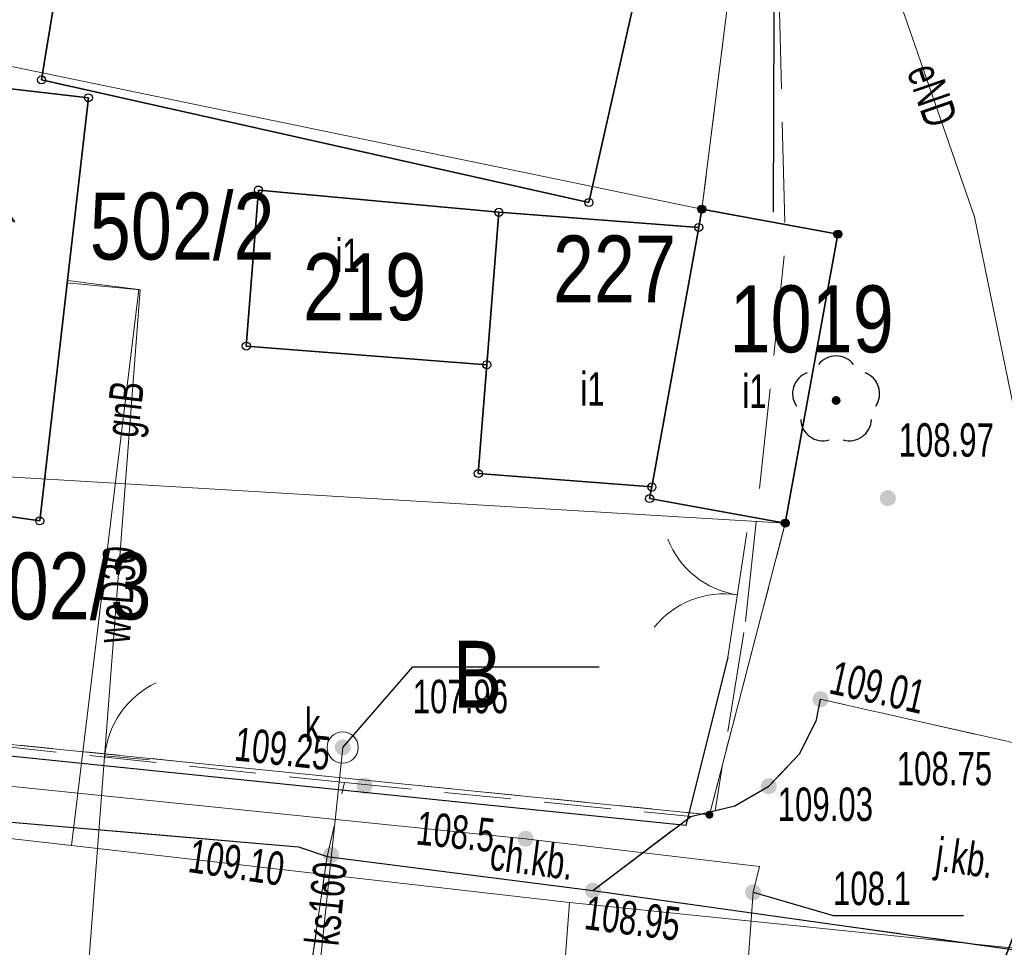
# Model space of a CAD drawing. Header units: inches. Extents: x 6497603 to 6502483, y 5925790 to 5934357.
# Tile 145 of 256: x 6501241 to 6501263, y 5926054 to 5926075. Entities that reach past the tile are written whole.
import ezdxf
from ezdxf.enums import TextEntityAlignment as Align

# ---------------------------------------------------------------- set-up
doc = ezdxf.new("R2010")
doc.units = ezdxf.units.IN
doc.header["$MEASUREMENT"] = 0
for name, pattern in [('1.5_0.75', [2.25, 1.5, -0.75]), ('2.25_0.75', [3, 2.25, -0.75]), ('219-1000', [0, 0]), ('egug-1000', [1.5, 0.75, -0.75]), ('otob_1000', [0, 0]), ('otof_1000', [0, 0])]:
    doc.linetypes.add(name, pattern=pattern)
for name, color, linetype in [('203-punkt graniczny', 7, 'Continuous'), ('210-oznaczenie konturu użytku gruntowego', 7, 'Continuous'), ('211-numer działki ewidencyjnej', 7, 'Continuous'), ('218-kontur użytku gruntowego', 7, 'Continuous'), ('219-działka ewidencyjna', 7, 'Continuous'), ('312-budynek ewidencyjny', 7, 'Continuous'), ('312-oznaczenie budynku ewidencyjnego', 7, 'Continuous'), ('312-oznaczenie budynku ewidencyjnego-Atr117', 7, 'Continuous'), ('brama', 7, 'Continuous'), ('chodnik', 7, 'Continuous'), ('chodnik-Atr17', 7, 'Continuous'), ('drzewo liściaste', 7, 'Continuous'), ('furtka', 7, 'Continuous'), ('jezdnia', 7, 'Continuous'), ('jezdnia-Atr17', 7, 'Continuous'), ('krawężnik', 7, 'Continuous'), ('ogrodzenie trwałe', 7, 'Continuous'), ('pikieta sztuczna', 7, 'Continuous'), ('pikieta sztuczna-Atr2', 7, 'Continuous'), ('przewód elektroenergetyczny niskiego napięcia', 7, 'Continuous'), ('przewód elektroenergetyczny podziemny', 7, 'Continuous'), ('przewód elektroenergetyczny podziemny-Atr1', 7, 'Continuous'), ('przewód gazowy', 7, 'Continuous'), ('przewód gazowy-Atr1', 7, 'Continuous'), ('przewód kanalizacyjny', 7, 'Continuous'), ('przewód kanalizacyjny-Atr1', 7, 'Continuous'), ('przewód telekomunikacyjny podziemny', 7, 'Continuous'), ('przewód wodociągowy', 7, 'Continuous'), ('przewód wodociągowy-Atr1', 7, 'Continuous'), ('Punkt budynku', 7, 'Continuous'), ('rzędna', 7, 'Continuous'), ('rzędna-Atr2', 7, 'Continuous'), ('rzędna-Atr3', 7, 'Continuous'), ('studnia kanalizacyjna', 7, 'Continuous'), ('studnia kanalizacyjna-Atr17', 7, 'Continuous')]:
    doc.layers.add(name, color=color, linetype=linetype)
doc.styles.get("Standard").update_dxf_attribs({"font": 'arial.ttf'})
doc.linetypes.add('902-1000', pattern='A,5,0,[1,ksztalty.shx,S=1,R=0,X=0,Y=0],5', length=10)

# ---------------------------------------------------------------- blocks, each defined once
blk = doc.blocks.new('203')
at = {"linetype": 'Continuous', "lineweight": 0}
h = blk.add_hatch(color=0, dxfattribs=at)
edge = h.paths.add_edge_path()
edge.add_arc((0, 0), 0.09, 0, 360)
blk = doc.blocks.new('PUNKTBUD')
at = {"color": 0}
blk.add_circle((0, 0), 0.09, dxfattribs=at)
blk = doc.blocks.new('PW01')
at = {"linetype": 'Continuous', "lineweight": 13}
h = blk.add_hatch(color=0, dxfattribs=at)
edge = h.paths.add_edge_path()
edge.add_arc((0, 0), 0.18, 0, 360)
blk = doc.blocks.new('US15')
at = {"color": 0, "linetype": 'Continuous', "lineweight": 13}
blk.add_circle((0, 0), 0.35, dxfattribs=at)
blk = doc.blocks.new('OP021')
at = {"linetype": 'Continuous', "lineweight": 13}
h = blk.add_hatch(color=0, dxfattribs=at)
edge = h.paths.add_edge_path()
edge.add_arc((0, 0), 0.1, 0, 360)
at = {"color": 0, "linetype": 'Continuous', "lineweight": -3}
for centre, start, end in [((0, 0.5), 38.316, 141.684), ((-0.476, 0.154), 110.388, 213.756), ((0.476, 0.154), 326.244, 69.612), ((-0.294, -0.404), 182.272, 285.64), ((0.294, -0.404), 254.36, 357.728), ((0.294, -0.404), 254.36, 357.728)]:
    blk.add_arc(centre, 0.5, start, end, dxfattribs=at)
blk = doc.blocks.new('OK04')
at = {"color": 0, "linetype": 'Continuous', "lineweight": 0}
blk.add_arc((2, 0), 2, 120, 180, dxfattribs=at)
blk = doc.blocks.new('OK02')
at = {"color": 0, "linetype": 'Continuous', "lineweight": 0}
for centre, start, end in [((-2, 0), 0, 60), ((2, 0), 120, 180)]:
    blk.add_arc(centre, 2, start, end, dxfattribs=at)
blk = doc.blocks.new('SUEP1')
at = {"color": 0, "linetype": 'Continuous'}
for p, q in [((7.5, 0), (5.25, 0.75)), ((22.5, 0), (20.25, 0.75)), ((0, 0), (7.5, 0)), ((7.5, 0), (5.25, -0.75)), ((7.5, 0), (22.5, 0)), ((22.5, 0), (20.25, -0.75))]:
    blk.add_line(p, q, dxfattribs=at)

msp = doc.modelspace()

# ---------------------------------------------------------------- linework, layer by layer
at = {"layer": '218-kontur użytku gruntowego', "color": 3, "linetype": 'egug-1000', "lineweight": 18, "flags": 128}
for points in [[(6501256.18, 5926070.84), (6501257.67, 5926082.67)], [(6501259.23, 5926070.28), (6501256.18, 5926070.84)], [(6501258.05, 5926063.8), (6501259.23, 5926070.28)], [(6501256.35, 5926057.26), (6501258.05, 5926063.8)], [(6501230.43, 5926059.87), (6501256.35, 5926057.26)]]:
    msp.add_lwpolyline(points, dxfattribs=at)
at = {"layer": '219-działka ewidencyjna', "color": 3, "linetype": '219-1000', "lineweight": 18, "flags": 128}
for points in [[(6501256.18, 5926070.84), (6501257.67, 5926082.67)], [(6501231.88, 5926075.87), (6501256.18, 5926070.84)], [(6501256.18, 5926070.84), (6501259.23, 5926070.28)], [(6501258.05, 5926063.8), (6501259.23, 5926070.28)], [(6501229.97, 5926065.47), (6501258.05, 5926063.8)], [(6501256.35, 5926057.26), (6501258.05, 5926063.8)], [(6501230.43, 5926059.87), (6501256.35, 5926057.26)]]:
    msp.add_lwpolyline(points, dxfattribs=at)
at = {"layer": '312-budynek ewidencyjny', "color": 7, "linetype": 'Continuous', "lineweight": 35, "flags": 128}
for points in [[(6501241.38, 5926073.74), (6501242.3, 5926079.38)], [(6501254.9, 5926076.57), (6501253.65, 5926070.99)], [(6501233.53, 5926074.37), (6501242.43, 5926073.34)], [(6501253.65, 5926070.99), (6501241.38, 5926073.74)], [(6501242.43, 5926073.34), (6501241.34, 5926063.85)], [(6501245.97, 5926067.77), (6501246.24, 5926071.27)], [(6501246.24, 5926071.27), (6501251.63, 5926070.77)], [(6501251.63, 5926070.77), (6501251.36, 5926067.35)], [(6501251.36, 5926067.35), (6501251.63, 5926070.77)], [(6501251.63, 5926070.77), (6501256.11, 5926070.43)], [(6501256.11, 5926070.43), (6501256.18, 5926070.84)], [(6501256.18, 5926070.84), (6501259.23, 5926070.28)], [(6501256.11, 5926070.43), (6501255.06, 5926064.61)], [(6501255.06, 5926064.61), (6501256.11, 5926070.43)], [(6501259.23, 5926070.28), (6501258.05, 5926063.8)], [(6501251.36, 5926067.35), (6501245.97, 5926067.77)], [(6501251.17, 5926064.91), (6501251.36, 5926067.35)], [(6501241.34, 5926063.85), (6501232.46, 5926065.12)], [(6501255.06, 5926064.61), (6501251.17, 5926064.91)], [(6501255.01, 5926064.35), (6501255.06, 5926064.61)], [(6501258.05, 5926063.8), (6501255.01, 5926064.35)]]:
    msp.add_lwpolyline(points, dxfattribs=at)
at = {"layer": 'brama', "color": 7, "linetype": 'otob_1000', "lineweight": 18, "flags": 128}
msp.add_lwpolyline([(6501256.76, 5926060.79), (6501257.19, 5926063.59)], dxfattribs=at)
at = {"layer": 'chodnik', "color": 7, "linetype": '1.5_0.75', "lineweight": 18, "flags": 128}
for points in [[(6501254.99, 5926100.67), (6501255.47, 5926099.18), (6501253.71, 5926098.63), (6501252.6, 5926098.36), (6501250.06, 5926097.62), (6501244.12, 5926095.94), (6501241.51, 5926095.1), (6501239.08, 5926093.73), (6501236.81, 5926091.84), (6501235.29, 5926089.62), (6501234.01, 5926087.06), (6501233.14, 5926084.45), (6501232.22, 5926079.46), (6501231.36, 5926075.05), (6501229.16, 5926062.52), (6501230.44, 5926059.84), (6501236.13, 5926059.26), (6501248.17, 5926057.98), (6501247.78, 5926056.32), (6501247.14, 5926056.54), (6501236.18, 5926057.48), (6501231.24, 5926057.98), (6501230.48, 5926058.18), (6501229.59, 5926058.46), (6501228.85, 5926058.88), (6501228.38, 5926059.33), (6501228.08, 5926059.83), (6501227.88, 5926060.39), (6501227.77, 5926061.08), (6501227.76, 5926061.73), (6501227.8, 5926062.48), (6501227.92, 5926063.04), (6501230.21, 5926075.13), (6501231.07, 5926079.74), (6501232.15, 5926085.66), (6501232.51, 5926087.65), (6501232.77, 5926088.7), (6501233.24, 5926089.73), (6501233.74, 5926090.74), (6501234.5, 5926091.83), (6501235.38, 5926092.95), (6501236.35, 5926093.84), (6501237.2, 5926094.68), (6501238.04, 5926095.27), (6501239.24, 5926095.9), (6501240.92, 5926096.64), (6501242.05, 5926097.03), (6501243.92, 5926097.57), (6501244.96, 5926097.81), (6501248.73, 5926098.94), (6501249.77, 5926099.21), (6501252.65, 5926100), (6501253.62, 5926100.28)], [(6501248.17, 5926057.98), (6501255.93, 5926057.22), (6501253.74, 5926055.56), (6501247.78, 5926056.32)]]:
    msp.add_lwpolyline(points, close=True, dxfattribs=at)
at = {"layer": 'furtka', "color": 7, "linetype": 'otof_1000', "lineweight": 18, "flags": 128}
msp.add_lwpolyline([(6501242.8, 5926058.58), (6501243.8, 5926058.49)], dxfattribs=at)
at = {"layer": 'jezdnia', "color": 7, "linetype": '2.25_0.75', "lineweight": 18, "flags": 128}
for points in [[(6500967.52, 5926475.78), (6500970.47, 5926475.3), (6500970.34, 5926474.17), (6500969.68, 5926470.3), (6500969.49, 5926469.27), (6500968.64, 5926464.1), (6500968.02, 5926460.39), (6500966.41, 5926450.57), (6500964.71, 5926440.65), (6500963.12, 5926430.78), (6500961.32, 5926419.97), (6500959.67, 5926410.08), (6500959.52, 5926409.05), (6500958.4, 5926402.16), (6500958.2, 5926401.16), (6500956.52, 5926390.93), (6500955.92, 5926387.39), (6500955.8, 5926386.37), (6500953.89, 5926374.55), (6500953.73, 5926373.46), (6500953.44, 5926371.55), (6500953.08, 5926369.21), (6500952.69, 5926366.58), (6500952.26, 5926363.66), (6500951.98, 5926361.63), (6500951.62, 5926358.68), (6500951.27, 5926355.63), (6500950.83, 5926351.7), (6500950.56, 5926348.7), (6500950.2, 5926344.71), (6500949.87, 5926340.76), (6500949.76, 5926338.7), (6500949.68, 5926335.75), (6500949.64, 5926334.74), (6500949.52, 5926328.23), (6500949.49, 5926327.2), (6500949.48, 5926325.22), (6500949.47, 5926322.2), (6500949.55, 5926319.76), (6500949.66, 5926317.23), (6500949.84, 5926313.23), (6500950.01, 5926310.21), (6500950.17, 5926308.21), (6500950.43, 5926305.18), (6500950.74, 5926302.26), (6500951.06, 5926299.26), (6500951.49, 5926295.58), (6500952.08, 5926290.33), (6500952.73, 5926285.4), (6500953.13, 5926282.44), (6500953.57, 5926279.4), (6500954.04, 5926276.46), (6500954.41, 5926274.33), (6500954.74, 5926272.49), (6500955.37, 5926269.55), (6500956.06, 5926266.66), (6500956.52, 5926264.7), (6500957.04, 5926262.72), (6500957.79, 5926259.85), (6500958.59, 5926257.01), (6500959.46, 5926254.06), (6500960.33, 5926251.13), (6500961.47, 5926247.41), (6500962.32, 5926244.49), (6500963.34, 5926241.33), (6500964.48, 5926237.89), (6500965.5, 5926234.96), (6500966.14, 5926233.14), (6500966.53, 5926232.14), (6500968.88, 5926225.61), (6500969.29, 5926224.6), (6500970.02, 5926222.74), (6500970.38, 5926221.87), (6500971.84, 5926218.15), (6500972.99, 5926215.36), (6500974.13, 5926212.6), (6500975.34, 5926209.86), (6500976.57, 5926207.09), (6500977.79, 5926204.36), (6500979.13, 5926201.69), (6500980.03, 5926199.93), (6500981.16, 5926197.8), (6500982.17, 5926195.97), (6500982.82, 5926194.92), (6500983.5, 5926193.77), (6500984.62, 5926192.1), (6500985.77, 5926190.49), (6500986.98, 5926188.92), (6500988.2, 5926187.36), (6500989.17, 5926186.2), (6500990.87, 5926184.3), (6500992.5, 5926182.51), (6500994.27, 5926180.73), (6500995.76, 5926179.32), (6500997.26, 5926177.93), (6500997.98, 5926177.32), (6500999.49, 5926176), (6501001.04, 5926174.69), (6501002.64, 5926173.48), (6501003.77, 5926172.66), (6501005.08, 5926171.78), (6501006.76, 5926170.76), (6501009.35, 5926169.19), (6501011.02, 5926168.15), (6501012.75, 5926167), (6501015.2, 5926165.27), (6501017.63, 5926163.53), (6501019.23, 5926162.32), (6501020.36, 5926161.31), (6501021.45, 5926160.26), (6501022.54, 5926159.21), (6501023.77, 5926157.9), (6501024.43, 5926157.12), (6501025.28, 5926156.11), (6501026.36, 5926154.87), (6501027.57, 5926153.3), (6501028.15, 5926152.45), (6501028.65, 5926151.68), (6501029.28, 5926150.71), (6501030.17, 5926149.6), (6501030.99, 5926148.6), (6501031.86, 5926147.75), (6501032.71, 5926147), (6501033.36, 5926146.49), (6501034.56, 5926145.76), (6501035.84, 5926145.14), (6501037.14, 5926144.59), (6501038.54, 5926143.97), (6501039.7, 5926143.38), (6501041.25, 5926142.34), (6501042.55, 5926141.23), (6501043.36, 5926140.29), (6501044.15, 5926139.04), (6501044.95, 5926137.68), (6501045.97, 5926135.97), (6501046.76, 5926134.83), (6501047.06, 5926134.43), (6501047.46, 5926133.9), (6501048.29, 5926133.07), (6501049.15, 5926132.29), (6501050.1, 5926131.67), (6501051.14, 5926131.14), (6501052.32, 5926130.71), (6501053.32, 5926130.44), (6501054.33, 5926130.26), (6501054.81, 5926130.11), (6501059.21, 5926129.52), (6501060.24, 5926129.37), (6501062.18, 5926128.95), (6501065.52, 5926128.17), (6501067.51, 5926127.68), (6501067.94, 5926127.56), (6501072.36, 5926126.36), (6501076.16, 5926125.39), (6501077, 5926125.24), (6501079.93, 5926124.73), (6501091.81, 5926122.96), (6501106.86, 5926120.63), (6501107.86, 5926120.45), (6501114.26, 5926119.46), (6501115.28, 5926119.31), (6501129.17, 5926117.14), (6501141.73, 5926115.29), (6501155.8, 5926113.1), (6501156.84, 5926112.94), (6501163.71, 5926111.96), (6501164.73, 5926111.81), (6501169.7, 5926111.07), (6501186.02, 5926108.73), (6501187.04, 5926108.57), (6501197.9, 5926107.02), (6501198.93, 5926106.86), (6501209.44, 5926105.01), (6501213.12, 5926104.73), (6501214.13, 5926104.59), (6501218.06, 5926103.95), (6501219.09, 5926103.82), (6501225, 5926102.98), (6501226.03, 5926103), (6501226.9, 5926103.16), (6501227.59, 5926103.32), (6501228.34, 5926103.71), (6501228.93, 5926104.14), (6501229.4, 5926105.03), (6501229.75, 5926106.03), (6501230.03, 5926107.51), (6501230.13, 5926108.51), (6501230.41, 5926111.43), (6501235.51, 5926111.16), (6501235.42, 5926108.23), (6501235.48, 5926107.23), (6501235.64, 5926106.46), (6501236.12, 5926105.41), (6501236.84, 5926104.54), (6501237.77, 5926103.89), (6501238.91, 5926103.49), (6501240.04, 5926103.43), (6501241.16, 5926103.54), (6501242.17, 5926103.85), (6501243.16, 5926104.12), (6501253.15, 5926106.97), (6501253.23, 5926106.89), (6501254.28, 5926103.94), (6501255.15, 5926100.97), (6501254.99, 5926100.67), (6501253.62, 5926100.28), (6501252.65, 5926100), (6501249.77, 5926099.21), (6501248.73, 5926098.94), (6501244.96, 5926097.81), (6501243.92, 5926097.57), (6501242.05, 5926097.03), (6501240.92, 5926096.64), (6501239.24, 5926095.9), (6501238.04, 5926095.27), (6501237.2, 5926094.68), (6501236.35, 5926093.84), (6501235.38, 5926092.95), (6501234.5, 5926091.83), (6501233.74, 5926090.74), (6501233.24, 5926089.73), (6501232.77, 5926088.7), (6501232.51, 5926087.65), (6501232.15, 5926085.66), (6501231.07, 5926079.74), (6501230.21, 5926075.13), (6501227.92, 5926063.04), (6501227.8, 5926062.48), (6501227.76, 5926061.73), (6501227.77, 5926061.08), (6501227.88, 5926060.39), (6501228.08, 5926059.83), (6501228.38, 5926059.33), (6501228.85, 5926058.88), (6501229.59, 5926058.46), (6501230.48, 5926058.18), (6501231.24, 5926057.98), (6501236.18, 5926057.48), (6501247.14, 5926056.54), (6501247.78, 5926056.32), (6501247.32, 5926053.12), (6501247.25, 5926050.18), (6501240.84, 5926050.54), (6501235.01, 5926051.15), (6501232.93, 5926051.11), (6501231.58, 5926051.14), (6501230.74, 5926051.16), (6501229.93, 5926051.11), (6501229.08, 5926050.94), (6501228.33, 5926050.61), (6501227.56, 5926049.99), (6501227.03, 5926049.46), (6501226.57, 5926048.76), (6501226.26, 5926048.04), (6501226.07, 5926047), (6501224.9, 5926038.07), (6501224.76, 5926037.04), (6501223.95, 5926030.65), (6501223.78, 5926029.64), (6501222.8, 5926021.69), (6501222.62, 5926020.67), (6501221.85, 5926014.28), (6501221.72, 5926013.21), (6501220.01, 5926001.35), (6501219.92, 5926000.35), (6501218.92, 5925993.96), (6501218.73, 5925992.94), (6501217.59, 5925985.53), (6501217.19, 5925983.25), (6501216.34, 5925978.62), (6501216.11, 5925977.64), (6501215.34, 5925973.74), (6501215.12, 5925972.71), (6501214.1, 5925967.79), (6501212.17, 5925958.57), (6501211.6, 5925955.9), (6501210.39, 5925950.18), (6501210.15, 5925949.2), (6501208.72, 5925942.4), (6501208.51, 5925941.33), (6501206.97, 5925934), (6501206.1, 5925929.6), (6501205.96, 5925928.62), (6501203.95, 5925916.84), (6501200.99, 5925899.07), (6501197.27, 5925877.8), (6501197.19, 5925877.04), (6501197.19, 5925876.24), (6501197.31, 5925875.07), (6501197.66, 5925873.98), (6501197.97, 5925873.22), (6501198.63, 5925872.3), (6501199.23, 5925871.72), (6501199.74, 5925871.37), (6501200.42, 5925871.01), (6501201.38, 5925870.71), (6501202.44, 5925870.55), (6501201.55, 5925864.88), (6501201.24, 5925864.89), (6501200.2, 5925864.97), (6501198.98, 5925864.81), (6501197.51, 5925864.23), (6501196.67, 5925863.67), (6501195.78, 5925862.79), (6501195.34, 5925862.22), (6501195.05, 5925861.84), (6501194.69, 5925861.34), (6501194.31, 5925860.58), (6501193.88, 5925859.32), (6501193.66, 5925858.13), (6501191.37, 5925844.58), (6501188.63, 5925845.69), (6501186.06, 5925846.29), (6501188.34, 5925859.28), (6501189.55, 5925865.75), (6501190.19, 5925869.41), (6501190.72, 5925872.53), (6501192, 5925879.57), (6501195.3, 5925899.15), (6501198.39, 5925917.25), (6501200.06, 5925927.91), (6501200.49, 5925930.37), (6501201.43, 5925935.3), (6501202.26, 5925939.27), (6501205.89, 5925956.67), (6501206.71, 5925960.26), (6501209.44, 5925973.27), (6501210.33, 5925977.62), (6501211, 5925981.11), (6501211.51, 5925984.07), (6501211.73, 5925985.08), (6501212.62, 5925991.03), (6501213.62, 5925996.92), (6501213.83, 5925997.96), (6501214.76, 5926004.82), (6501214.89, 5926005.86), (6501216.15, 5926014.76), (6501216.28, 5926015.75), (6501217.09, 5926022.16), (6501217.19, 5926023.22), (6501218.27, 5926030.95), (6501221.29, 5926054.94), (6501221.42, 5926055.98), (6501222.24, 5926062.4), (6501222.34, 5926063.44), (6501224.16, 5926076.33), (6501224.9, 5926081.72), (6501225.66, 5926087.21), (6501225.76, 5926088.39), (6501225.79, 5926089.57), (6501225.74, 5926090.79), (6501225.65, 5926091.85), (6501225.41, 5926093.04), (6501225.02, 5926094.16), (6501224.47, 5926095.07), (6501223.68, 5926095.94), (6501222.87, 5926096.5), (6501222, 5926096.87), (6501221.03, 5926097.17), (6501220.05, 5926097.37), (6501218.15, 5926097.65), (6501217.08, 5926097.83), (6501213.18, 5926098.37), (6501212.16, 5926098.52), (6501210.21, 5926098.79), (6501209.19, 5926099), (6501203.73, 5926099.73), (6501202.71, 5926099.87), (6501199.75, 5926100.28), (6501198.75, 5926100.43), (6501192.84, 5926101.32), (6501191.84, 5926101.46), (6501178.52, 5926103.46), (6501168.08, 5926104.92), (6501167.07, 5926105.07), (6501161.11, 5926105.95), (6501160.15, 5926106.11), (6501141.22, 5926108.96), (6501128.91, 5926110.87), (6501107.19, 5926114.24), (6501091.02, 5926116.76), (6501087.03, 5926117.36), (6501085.63, 5926117.57), (6501084.66, 5926117.74), (6501082.7, 5926117.91), (6501080.66, 5926118.01), (6501077.67, 5926118.12), (6501076.66, 5926118.16), (6501075.65, 5926118.1), (6501074.96, 5926118.04), (6501074.24, 5926117.87), (6501073.45, 5926117.58), (6501072.83, 5926117.24), (6501072.24, 5926116.73), (6501071.92, 5926116.36), (6501071.6, 5926115.95), (6501071.13, 5926115.07), (6501070.2, 5926112.15), (6501069.14, 5926109.35), (6501065.67, 5926107.67), (6501060.98, 5926105.37), (6501056.17, 5926102.92), (6501047.77, 5926098.64), (6501039.02, 5926094.25), (6501035.19, 5926092.32), (6501033.38, 5926091.57), (6501031.9, 5926091.17), (6501030.72, 5926091), (6501029.45, 5926090.96), (6501027.96, 5926091.09), (6501026.37, 5926091.21), (6501025.08, 5926091.02), (6501023.8, 5926090.63), (6501022.54, 5926089.24), (6501020.92, 5926087.38), (6501018.93, 5926085.36), (6501016.88, 5926083.52), (6501014.11, 5926081.3), (6501011.15, 5926079.19), (6501008.09, 5926077.35), (6501004.66, 5926075.72), (6501000.14, 5926073.66), (6500996.05, 5926071.78), (6500991.19, 5926069.54), (6500987.22, 5926067.8), (6500985.88, 5926070.25), (6500984.5, 5926072.54), (6500990.81, 5926076.24), (6500997.85, 5926080.69), (6501004.96, 5926085.16), (6501007.77, 5926086.97), (6501009.89, 5926088.54), (6501012.32, 5926090.44), (6501014.72, 5926092.81), (6501016.4, 5926095.01), (6501018.1, 5926097.7), (6501019.49, 5926099.95), (6501021.13, 5926103.12), (6501021.79, 5926104.63), (6501021.73, 5926104.89), (6501022.4, 5926106.7), (6501022.77, 5926107.65), (6501022.96, 5926108.66), (6501023.19, 5926109.6), (6501023.35, 5926110.74), (6501023.42, 5926111.89), (6501023.37, 5926112.99), (6501023.17, 5926114.21), (6501022.81, 5926115.94), (6501022.34, 5926117.28), (6501021.93, 5926118.41), (6501021.38, 5926119.39), (6501020.82, 5926120.06), (6501020.31, 5926120.58), (6501019.37, 5926121.14), (6501018.64, 5926121.59), (6501017.79, 5926122.01), (6501016.87, 5926122.36), (6501016.07, 5926122.61), (6501015.13, 5926122.79), (6501014.32, 5926122.89), (6501013.3, 5926122.96), (6501011.3, 5926123.02), (6501010.28, 5926123.07), (6501008.82, 5926123.15), (6501007.35, 5926123.27), (6501006.78, 5926123.46), (6501004.62, 5926123.76), (6501002.02, 5926124.18), (6501000.54, 5926124.46), (6500997.95, 5926125.21), (6500994.57, 5926126.41), (6500989.34, 5926128.79), (6500983.15, 5926131.79), (6500980.24, 5926133), (6500976.92, 5926134.27), (6500973.27, 5926135.38), (6500969.21, 5926136.46), (6500966.14, 5926137.16), (6500962.38, 5926137.84), (6500956.83, 5926138.72), (6500951.6, 5926139.58), (6500948.09, 5926140.28), (6500941.13, 5926141.59), (6500936.68, 5926142.36), (6500936.26, 5926142.38), (6500936.91, 5926144.94), (6500937.28, 5926147.22), (6500938.48, 5926147.26), (6500944.87, 5926146.1), (6500952.28, 5926144.84), (6500952.45, 5926144.94), (6500957.36, 5926144.12), (6500958.42, 5926144.02), (6500960.33, 5926143.82), (6500961.34, 5926143.73), (6500962.4, 5926143.7), (6500964.35, 5926143.61), (6500966.38, 5926143.52), (6500968.34, 5926143.33), (6500970.37, 5926142.99), (6500972.16, 5926142.64), (6500975.22, 5926141.96), (6500978.14, 5926141.2), (6500980.07, 5926140.59), (6500984.84, 5926139.11), (6500988.6, 5926137.98), (6500991.96, 5926137.02), (6500993.89, 5926136.41), (6500996.3, 5926135.75), (6500998.23, 5926135.25), (6500999.76, 5926134.9), (6501002.22, 5926134.43), (6501003.59, 5926134.13), (6501004.64, 5926133.95), (6501005.57, 5926133.82), (6501006.54, 5926133.72), (6501007.41, 5926133.65), (6501008.58, 5926133.66), (6501009.4, 5926133.71), (6501010.99, 5926133.99), (6501012.51, 5926134.33), (6501013.46, 5926134.67), (6501014.17, 5926134.95), (6501015.06, 5926135.45), (6501015.72, 5926135.84), (6501016.55, 5926136.42), (6501017.28, 5926137.05), (6501017.97, 5926137.76), (6501018.59, 5926138.35), (6501019.09, 5926139.31), (6501019.34, 5926140.2), (6501019.48, 5926141.24), (6501019.5, 5926142.22), (6501019.53, 5926143.17), (6501019.42, 5926144.33), (6501019.23, 5926145.48), (6501018.9, 5926146.66), (6501018.59, 5926147.63), (6501018.18, 5926148.39), (6501017.57, 5926149.31), (6501017.02, 5926149.96), (6501016.24, 5926150.87), (6501015.1, 5926152.17), (6501013.64, 5926153.83), (6501013.57, 5926154), (6501012.46, 5926155.3), (6501009.41, 5926158.38), (6501006.55, 5926161.1), (6501003.79, 5926163.84), (6501000.27, 5926167.22), (6500997.75, 5926169.48), (6500994.93, 5926171.9), (6500993.22, 5926173.37), (6500990.08, 5926176.36), (6500986.16, 5926180.45), (6500984.36, 5926182.53), (6500983.92, 5926182.88), (6500982.09, 5926185.15), (6500980.83, 5926186.8), (6500979.72, 5926188.4), (6500979.64, 5926188.64), (6500977.9, 5926191.3), (6500976.68, 5926193.39), (6500974.4, 5926197.5), (6500971.6, 5926203.33), (6500970.2, 5926206.34), (6500968.02, 5926211.54), (6500966.1, 5926216.13), (6500964.42, 5926220.5), (6500963.39, 5926223.18), (6500962.78, 5926224.79), (6500960.85, 5926229.86), (6500958.92, 5926235.34), (6500957.26, 5926240.34), (6500955.77, 5926245.22), (6500954.5, 5926249.48), (6500953.02, 5926254.47), (6500951.16, 5926261.1), (6500950.63, 5926263.22), (6500949.44, 5926268.23), (6500948.4, 5926273.5), (6500947.44, 5926279.19), (6500946.72, 5926284.52), (6500945.98, 5926290.57), (6500945.39, 5926295.06), (6500944.64, 5926301.22), (6500943.99, 5926308.19), (6500943.71, 5926313.06), (6500943.38, 5926320.02), (6500943.36, 5926324.68), (6500943.39, 5926329.54), (6500943.52, 5926335.16), (6500943.63, 5926336.77), (6500943.87, 5926342.09), (6500944.45, 5926348.6), (6500944.89, 5926353.17), (6500945.31, 5926356.92), (6500946, 5926362.7), (6500946.75, 5926367.77), (6500946.9, 5926369.53), (6500947.97, 5926376.36), (6500948.58, 5926379.99), (6500949.87, 5926387.54), (6500950.36, 5926390.87), (6500950.58, 5926392.97), (6500951.07, 5926399.96), (6500951.2, 5926400.17), (6500951.56, 5926405.22), (6500951.74, 5926408.6), (6500951.86, 5926412.25), (6500952.04, 5926414.31), (6500952.81, 5926417.99), (6500953.87, 5926422.25), (6500955.38, 5926427.84), (6500956.84, 5926433.28), (6500957.79, 5926436.87), (6500958.47, 5926439.89), (6500959.31, 5926444.93), (6500960.75, 5926453.89), (6500962.75, 5926465.71), (6500964.63, 5926476.24)], [(6501257.16, 5926061.59), (6501258.05, 5926070.01), (6501257.81, 5926079.67), (6501256.62, 5926090.75), (6501256.14, 5926094.8), (6501255.99, 5926095.26), (6501255.78, 5926096.43), (6501255.47, 5926099.18), (6501254.99, 5926100.67), (6501259.89, 5926102.06), (6501260.07, 5926100.51), (6501260.49, 5926098.4), (6501261.07, 5926093.66), (6501262.16, 5926093.68), (6501264.33, 5926094), (6501265.19, 5926088.37), (6501264.78, 5926088.25), (6501264.97, 5926087.04), (6501265.08, 5926085.99), (6501266.39, 5926073.25), (6501268.61, 5926058.22), (6501263.53, 5926058.79), (6501258.84, 5926059.85), (6501258.75, 5926059.39), (6501258.38, 5926058.63), (6501257.68, 5926057.9), (6501256.92, 5926057.46), (6501256.48, 5926057.35)], [(6501253.74, 5926055.56), (6501255.93, 5926057.22), (6501256.92, 5926057.46), (6501257.68, 5926057.9), (6501258.38, 5926058.63), (6501258.75, 5926059.39), (6501258.84, 5926059.85), (6501263.53, 5926058.79), (6501264.13, 5926057.37), (6501264.66, 5926056.52), (6501265.73, 5926055.45), (6501266.92, 5926054.51), (6501268.4, 5926053.5)], [(6501253.74, 5926055.56), (6501268.4, 5926053.5), (6501270.83, 5926053.13), (6501273.83, 5926052.82), (6501283.52, 5926051.72), (6501289.87, 5926050.98), (6501302.63, 5926049.51), (6501318.53, 5926047.68), (6501325.18, 5926046.9), (6501329.51, 5926046.39), (6501338.51, 5926045.59), (6501343.51, 5926045.32), (6501347.53, 5926045.21), (6501353.5, 5926045.16), (6501359.53, 5926045.15), (6501371.4, 5926045.18), (6501381.44, 5926045.14), (6501391.33, 5926044.93), (6501396.32, 5926044.76), (6501397.32, 5926044.88), (6501398.1, 5926045.22), (6501398.66, 5926045.67), (6501400.04, 5926046.85), (6501400.59, 5926047.23), (6501401.24, 5926047.42), (6501402.25, 5926047.47), (6501405.3, 5926039.34), (6501396.5, 5926039.68), (6501386.9, 5926039.99), (6501372.91, 5926040.25), (6501360.88, 5926040.19), (6501352.88, 5926040.08), (6501350.24, 5926040.12), (6501346.23, 5926040.21), (6501343.22, 5926040.32), (6501340.29, 5926040.49), (6501335.32, 5926040.85), (6501330.33, 5926041.36), (6501322.88, 5926042.17), (6501303, 5926044.46), (6501296, 5926045.31), (6501278.11, 5926047.34), (6501263.2, 5926048.84), (6501247.25, 5926050.18), (6501247.32, 5926053.12), (6501247.78, 5926056.32)]]:
    msp.add_lwpolyline(points, close=True, dxfattribs=at)
at = {"layer": 'krawężnik', "color": 7, "linetype": 'Continuous', "lineweight": 25, "flags": 128}
for points in [[(6501232.15, 5926085.66), (6501231.07, 5926079.74), (6501230.21, 5926075.13), (6501227.92, 5926063.04), (6501227.8, 5926062.48), (6501227.76, 5926061.73), (6501227.77, 5926061.08), (6501227.88, 5926060.39), (6501228.08, 5926059.83), (6501228.38, 5926059.33), (6501228.85, 5926058.88), (6501229.59, 5926058.46), (6501230.48, 5926058.18), (6501231.24, 5926057.98), (6501236.18, 5926057.48), (6501247.14, 5926056.54), (6501247.78, 5926056.32)], [(6501247.78, 5926056.32), (6501253.74, 5926055.56), (6501255.93, 5926057.22), (6501256.92, 5926057.46), (6501257.68, 5926057.9), (6501258.38, 5926058.63), (6501258.75, 5926059.39), (6501258.84, 5926059.85)], [(6501253.74, 5926055.56), (6501268.4, 5926053.5)]]:
    msp.add_lwpolyline(points, dxfattribs=at)
at = {"layer": 'ogrodzenie trwałe', "color": 7, "linetype": '902-1000', "lineweight": 25, "flags": 128}
for points in [[(6501253.98, 5926097.27), (6501255.78, 5926096.43), (6501255.99, 5926095.26), (6501256.14, 5926094.8), (6501257.81, 5926079.67), (6501257.78, 5926070.77)], [(6501256.76, 5926060.79), (6501255.82, 5926057.02), (6501230.25, 5926059.64), (6501228.95, 5926062.45), (6501231.35, 5926075.16)]]:
    msp.add_lwpolyline(points, dxfattribs=at)
at = {"layer": 'przewód elektroenergetyczny podziemny', "color": 1, "linetype": 'Continuous', "lineweight": 18, "flags": 128}
msp.add_lwpolyline([(6501263.34, 5926025.21), (6501263.89, 5926029.63), (6501264.93, 5926030.46), (6501266.87, 5926048.35), (6501262.29, 5926070.67), (6501258.94, 5926080.35), (6501258.24, 5926086.63), (6501256.43, 5926098.8), (6501256.03, 5926101.21), (6501252.78, 5926107.9), (6501240.15, 5926104.57), (6501239.51, 5926105.37), (6501236.87, 5926104.95), (6501235.68, 5926105.99), (6501230.53, 5926106.12), (6501230.42, 5926117.83), (6501230.13, 5926134.16), (6501229.69, 5926138.53), (6501212.47, 5926140.51), (6501210.02, 5926136.61)], dxfattribs=at)
at = {"layer": 'przewód gazowy', "color": 40, "linetype": 'Continuous', "lineweight": 18, "flags": 128}
for points in [[(6501242.05, 5926056.57), (6501243.56, 5926069.04), (6501241.96, 5926069.24)], [(6501226.83, 5926058.31), (6501237.39, 5926057.1), (6501242.05, 5926056.57), (6501253.21, 5926055.29), (6501271.41, 5926053.42), (6501300.36, 5926049.47), (6501304.74, 5926048.72), (6501319.82, 5926047.3), (6501328.49, 5926046.57), (6501348.64, 5926045.34), (6501357.32, 5926045), (6501357.1, 5926039.26), (6501370.86, 5926039.1), (6501392.47, 5926039.68), (6501413.55, 5926039.01), (6501420.01, 5926038.6), (6501453.34, 5926034.79), (6501476.82, 5926032.96)], [(6501253.21, 5926055.29), (6501252.37, 5926044.16), (6501254.85, 5926044.07)]]:
    msp.add_lwpolyline(points, dxfattribs=at)
at = {"layer": 'przewód kanalizacyjny', "color": 34, "linetype": 'Continuous', "lineweight": 18, "flags": 128}
msp.add_lwpolyline([(6501248.13, 5926058.77), (6501247.45, 5926052.3)], dxfattribs=at)
at = {"layer": 'przewód telekomunikacyjny podziemny', "color": 30, "linetype": 'Continuous', "lineweight": 18, "flags": 128}
msp.add_lwpolyline([(6501228.61, 5926059.96), (6501230.03, 5926059.16), (6501232.82, 5926058.7), (6501252.23, 5926056.72), (6501257.47, 5926056.1), (6501257.33, 5926055.52), (6501256.86, 5926049.02), (6501256.89, 5926047.94), (6501259.61, 5926047.8), (6501276.75, 5926046.6), (6501291.77, 5926044.74), (6501299.1, 5926043.83), (6501308.14, 5926042.61), (6501318.23, 5926041.53)], dxfattribs=at)
at = {"layer": 'przewód wodociągowy', "color": 5, "linetype": 'Continuous', "lineweight": 18, "flags": 128}
msp.add_lwpolyline([(6501242.34, 5926052.68), (6501243.59, 5926069.03), (6501241.95, 5926069.19)], dxfattribs=at)
at = {"layer": 'rzędna-Atr2', "color": 7, "flags": 128}
for points in [[(6501248.13, 5926058.77), (6501249.7, 5926060.58), (6501253.879, 5926060.58)], [(6501257.33, 5926055.52), (6501259.12, 5926055), (6501262.042, 5926055)]]:
    msp.add_lwpolyline(points, dxfattribs=at)

# ---------------------------------------------------------------- block references
at = {"layer": '203-punkt graniczny', "color": 7, "linetype": 'Continuous', "lineweight": 18}
for p in [(6501256.18, 5926070.84), (6501259.23, 5926070.28), (6501258.05, 5926063.8), (6501256.35, 5926057.26)]:
    msp.add_blockref('203', p, dxfattribs=at)
at = {"layer": 'brama', "color": 7, "linetype": 'Continuous', "lineweight": 18, "rotation": 81.26899999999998}
msp.add_blockref('OK02', (6501256.975, 5926062.19), dxfattribs=at)
at = {"layer": 'drzewo liściaste', "color": 94, "linetype": 'Continuous', "lineweight": 18}
msp.add_blockref('OP021', (6501259.19, 5926066.55), dxfattribs=at)
at = {"layer": 'furtka', "color": 7, "linetype": 'Continuous', "lineweight": 18, "rotation": 354.857}
msp.add_blockref('OK04', (6501242.8, 5926058.58), dxfattribs=at)
at = {"layer": 'pikieta sztuczna', "color": 7, "linetype": 'Continuous', "lineweight": 13}
for p in [(6501260.35, 5926064.36), (6501258.84, 5926059.85), (6501248.62, 5926057.91), (6501257.68, 5926057.9), (6501247.87, 5926056.36), (6501253.74, 5926055.56)]:
    msp.add_blockref('PW01', p, dxfattribs=at)
at = {"layer": 'przewód elektroenergetyczny niskiego napięcia', "color": 1, "linetype": 'Continuous', "lineweight": 18}
for p, rotation in [((6501269.63, 5926071.59), 138.979), ((6501222.82, 5926084.11), 322.951), ((6501255.33, 5926084.03), 318.979), ((6501276.53, 5926067.12), 147.064), ((6501269.63, 5926071.59), 249.226), ((6501260.01, 5926046.23), 69.22600000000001)]:
    msp.add_blockref('SUEP1', p, dxfattribs=dict(at, rotation=rotation))
at = {"layer": 'Punkt budynku', "color": 5, "linetype": 'Continuous', "lineweight": 13}
for p in [(6501241.38, 5926073.74), (6501242.43, 5926073.34), (6501246.24, 5926071.27), (6501253.65, 5926070.99), (6501251.63, 5926070.77), (6501256.11, 5926070.43), (6501245.97, 5926067.77), (6501251.36, 5926067.35), (6501251.17, 5926064.91), (6501255.06, 5926064.61), (6501241.34, 5926063.85)]:
    msp.add_blockref('PUNKTBUD', p, dxfattribs=at)
at = {"layer": 'Punkt budynku', "color": 7, "linetype": 'Continuous', "lineweight": 13}
for p in [(6501256.18, 5926070.84), (6501259.23, 5926070.28), (6501255.01, 5926064.35), (6501258.05, 5926063.8)]:
    msp.add_blockref('PUNKTBUD', p, dxfattribs=at)
at = {"layer": 'rzędna', "color": 34, "linetype": 'Continuous', "lineweight": 18}
msp.add_blockref('PW01', (6501248.13, 5926058.77), dxfattribs=at)
at = {"layer": 'rzędna', "color": 30, "linetype": 'Continuous', "lineweight": 18}
for p in [(6501252.23, 5926056.72), (6501257.33, 5926055.52)]:
    msp.add_blockref('PW01', p, dxfattribs=at)
at = {"layer": 'studnia kanalizacyjna', "color": 34, "linetype": 'Continuous', "lineweight": 18}
msp.add_blockref('US15', (6501248.13, 5926058.77), dxfattribs=at)

# ---------------------------------------------------------------- texts
at = {"layer": '210-oznaczenie konturu użytku gruntowego', "color": 3, "linetype": 'Continuous', "lineweight": 18, "width": 0.79}
msp.add_text('B', height=1.5, dxfattribs=at).set_placement((6501250.6, 5926059.66))
at = {"layer": '211-numer działki ewidencyjnej', "color": 3, "linetype": 'Continuous', "lineweight": 18, "width": 0.79}
for s, p in [('502/2', (6501242.46, 5926069.71)), ('502/3', (6501239.7, 5926061.64))]:
    msp.add_text(s, height=1.5, dxfattribs=at).set_placement(p)
at = {"layer": '312-oznaczenie budynku ewidencyjnego', "color": 7, "linetype": 'Continuous', "lineweight": 18, "width": 0.79}
for s, p in [('227', (6501252.84, 5926068.75)), ('219', (6501247.24, 5926068.35)), ('1019', (6501256.8, 5926067.63))]:
    msp.add_text(s, height=1.5, dxfattribs=at).set_placement(p)
at = {"layer": '312-oznaczenie budynku ewidencyjnego-Atr117', "color": 7, "width": 0.667}
msp.add_text('i1', height=0.75, dxfattribs=at).set_placement((6501247.97, 5926069.43))
for p in [(6501253.73, 5926066.81), (6501257.36, 5926066.76)]:
    msp.add_text('i1', height=0.75, dxfattribs=at).set_placement(p, align=Align.MIDDLE_CENTER)
at = {"layer": 'chodnik-Atr17', "color": 7, "width": 0.667}
msp.add_text('ch.kb.', height=0.75, rotation=352.733, dxfattribs=at).set_placement((6501251.4, 5926056.03))
at = {"layer": 'jezdnia-Atr17', "color": 7, "width": 0.667}
msp.add_text('j.kb.', height=0.75, rotation=352.001, dxfattribs=at).set_placement((6501261.39, 5926056.01))
at = {"layer": 'pikieta sztuczna-Atr2', "color": 7, "width": 0.667}
for s, p in [('108.97', (6501260.59, 5926065.29)), ('108.75', (6501260.55, 5926057.92)), ('109.03', (6501257.88, 5926057.12))]:
    msp.add_text(s, height=0.75, dxfattribs=at).set_placement(p)
for s, rotation, p in [('109.01', 347.264, (6501259, 5926059.99)), ('109.25', 354.012, (6501245.68, 5926058.48)), ('109.10', 351.451, (6501244.64, 5926055.98)), ('108.95', 352.733, (6501253.52, 5926054.7))]:
    msp.add_text(s, height=0.75, rotation=rotation, dxfattribs=at).set_placement(p)
at = {"layer": 'przewód elektroenergetyczny podziemny-Atr1', "color": 1, "width": 0.667}
msp.add_text('eND', height=0.75, rotation=289.089, dxfattribs=at).set_placement((6501261.12, 5926074.06), align=Align.MIDDLE_LEFT)
at = {"layer": 'przewód gazowy-Atr1', "color": 40, "width": 0.667}
msp.add_text('gnB', height=0.75, rotation=83.095, dxfattribs=at).set_placement((6501243.16, 5926065.74), align=Align.MIDDLE_LEFT)
at = {"layer": 'przewód kanalizacyjny-Atr1', "color": 34, "width": 0.667}
msp.add_text('ks160', height=0.75, rotation=84, dxfattribs=at).set_placement((6501247.66, 5926054.34), align=Align.MIDDLE_LEFT)
at = {"layer": 'przewód wodociągowy-Atr1', "color": 5, "width": 0.667}
msp.add_text('woD30', height=0.75, rotation=85.62, dxfattribs=at).set_placement((6501242.98, 5926061.11), align=Align.MIDDLE_LEFT)
at = {"layer": 'rzędna-Atr2', "color": 30, "width": 0.667}
msp.add_text('108.5', height=0.75, rotation=354.175, dxfattribs=at).set_placement((6501249.79, 5926056.97), align=Align.MIDDLE_LEFT)
msp.add_text('108.1', height=0.75, dxfattribs=at).set_placement((6501259.12, 5926055.008), align=Align.BOTTOM_LEFT)
at = {"layer": 'rzędna-Atr3', "color": 34, "width": 0.667}
msp.add_text('107.96', height=0.75, dxfattribs=at).set_placement((6501249.7, 5926059.312), align=Align.BOTTOM_LEFT)
at = {"layer": 'studnia kanalizacyjna-Atr17', "color": 34, "width": 0.667}
msp.add_text('k', height=0.75, dxfattribs=at).set_placement((6501247.28, 5926058.9))

doc.saveas('drawing.dxf')
